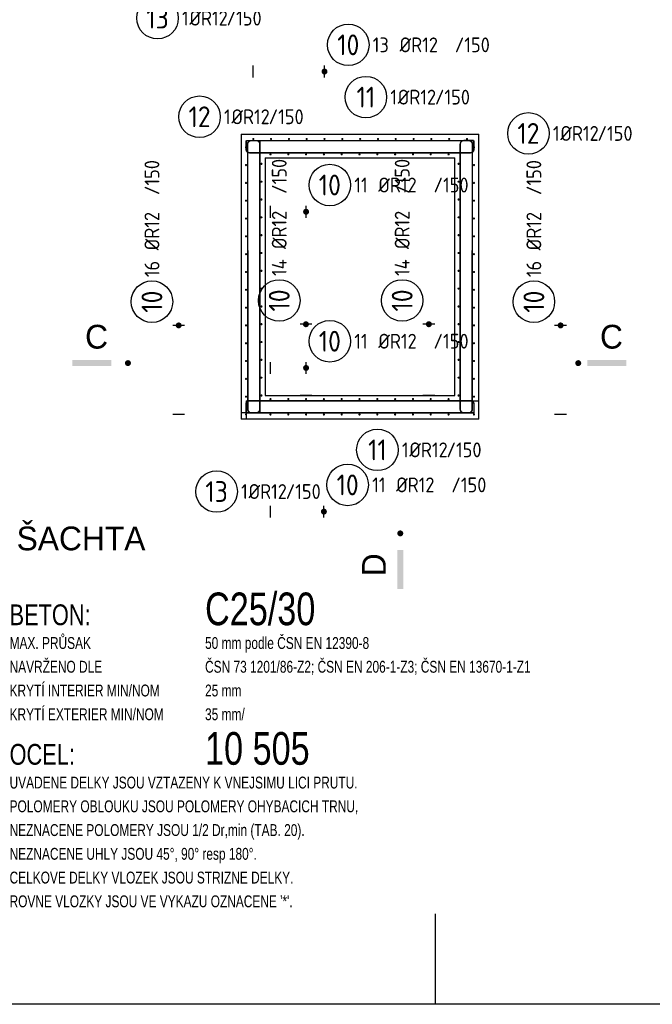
# Model space of a CAD drawing. Header units: millimetres. Extents: x 18598 to 39598, y 4794 to 222287.
# Tile 2 of 8: x 25599 to 30928, y 4794 to 13085. Entities that reach past the tile are written whole.
import ezdxf
from ezdxf.enums import TextEntityAlignment as Align

# ---------------------------------------------------------------- set-up
doc = ezdxf.new("R2010")
doc.units = ezdxf.units.MM
doc.header["$LTSCALE"] = 50
doc.linetypes.add('RECOC_DOT', pattern=[7, 0.5, -3, 0.5, -3])
doc.layers.add('CKSTENY_REZ', color=6, linetype='Continuous', lineweight=50)
doc.layers.add('ROZ', color=7, linetype='Continuous')
doc.layers.add('VAZANA', color=7, linetype='Continuous')
doc.styles.add('ARIAL', font='ARIAL.TTF', dxfattribs={"width": 0.75})
doc.styles.add('RECOC_ISO9', font='ISO9.shx')
doc.styles.add('WROMANS', font='WROMANS.shx', dxfattribs={"width": 0.75})

# ---------------------------------------------------------------- blocks, each defined once
blk = doc.blocks.new('*U119', base_point=(71903.6, 224514.9))
at = {"color": 7}
for points, format in [([(71903.6, 225088.3, 0, 50, 0), (71953.6, 225088.3, 0, 0, 0), (73653.6, 225088.3, 50, 0, 0), (73703.6, 225088.3, 0, 0, 0)], "xyseb"), ([(72516.1, 225088.3, 25, 25, 1), (72491.1, 225088.3, 25, 25, 1), (72516.1, 225088.3, 0, 0, 0)], "xyseb"), ([(72516.1, 225088.3, 1), (72491.1, 225088.3, 1), (72516.1, 225088.3)], "xyb"), ([(73703.6, 225038.3, 0, 0, 0), (73703.6, 225138.3, 25, 25, 0)], "xyseb")]:
    blk.add_lwpolyline(points, format=format, dxfattribs=at)
for points in [[(71903.6, 225038.3), (71903.6, 225138.3)], [(72503.6, 225038.3), (72503.6, 225138.3)]]:
    blk.add_lwpolyline(points, dxfattribs=at)
at = {"color": 200, "const_width": 12}
for points in [[(71903.6, 224517.9, 1), (71903.6, 224523.9, 1), (71903.6, 224517.9)], [(72053.6, 224517.9, 1), (72053.6, 224523.9, 1), (72053.6, 224517.9)], [(72203.6, 224517.9, 1), (72203.6, 224523.9, 1), (72203.6, 224517.9)], [(72353.6, 224517.9, 1), (72353.6, 224523.9, 1), (72353.6, 224517.9)], [(72503.6, 224517.9, 1), (72503.6, 224523.9, 1), (72503.6, 224517.9)], [(72653.6, 224517.9, 1), (72653.6, 224523.9, 1), (72653.6, 224517.9)], [(72803.6, 224517.9, 1), (72803.6, 224523.9, 1), (72803.6, 224517.9)], [(72953.6, 224517.9, 1), (72953.6, 224523.9, 1), (72953.6, 224517.9)], [(73103.6, 224517.9, 1), (73103.6, 224523.9, 1), (73103.6, 224517.9)], [(73253.6, 224517.9, 1), (73253.6, 224523.9, 1), (73253.6, 224517.9)], [(73403.6, 224517.9, 1), (73403.6, 224523.9, 1), (73403.6, 224517.9)], [(73553.6, 224517.9, 1), (73553.6, 224523.9, 1), (73553.6, 224517.9)]]:
    blk.add_lwpolyline(points, format="xyb", dxfattribs=at)
at = {"color": 7, "linetype": 'RECOC_DOT'}
blk.add_lwpolyline([(71903.6, 224514.9, 0, 0, 0), (71903.6, 224526.9, 0, 0, 0), (73703.6, 224526.9, 0, 0, 0), (73703.6, 224514.9, 0, 0, 0), (71903.6, 224514.9, 12, 12, 0)], format="xyseb", dxfattribs=at)
at = {"color": 200}
for points, format in [([(71903.6, 224517.9, 1), (71903.6, 224523.9, 1), (71903.6, 224517.9)], "xyb"), ([(72053.6, 224517.9, 1), (72053.6, 224523.9, 1), (72053.6, 224517.9)], "xyb"), ([(72203.6, 224517.9, 1), (72203.6, 224523.9, 1), (72203.6, 224517.9)], "xyb"), ([(72353.6, 224517.9, 1), (72353.6, 224523.9, 1), (72353.6, 224517.9)], "xyb"), ([(72503.6, 224517.9, 1), (72503.6, 224523.9, 1), (72503.6, 224517.9)], "xyb"), ([(72653.6, 224517.9, 1), (72653.6, 224523.9, 1), (72653.6, 224517.9)], "xyb"), ([(72803.6, 224517.9, 1), (72803.6, 224523.9, 1), (72803.6, 224517.9)], "xyb"), ([(72953.6, 224517.9, 1), (72953.6, 224523.9, 1), (72953.6, 224517.9)], "xyb"), ([(73103.6, 224517.9, 1), (73103.6, 224523.9, 1), (73103.6, 224517.9)], "xyb"), ([(73253.6, 224517.9, 1), (73253.6, 224523.9, 1), (73253.6, 224517.9)], "xyb"), ([(73403.6, 224517.9, 1), (73403.6, 224523.9, 1), (73403.6, 224517.9)], "xyb"), ([(73553.6, 224517.9, 1), (73553.6, 224523.9, 1), (73553.6, 224517.9)], "xyb"), ([(73703.6, 224517.9, 12, 12, 1), (73703.6, 224523.9, 12, 12, 1), (73703.6, 224517.9, 0, 50, 0)], "xyseb"), ([(73703.6, 224517.9, 1), (73703.6, 224523.9, 1), (73703.6, 224517.9)], "xyb")]:
    blk.add_lwpolyline(points, format=format, dxfattribs=at)
at = {"color": 240}
blk.add_circle((72703.6, 225313.3), 175, dxfattribs=at)
at = {"color": 3, "style": 'RECOC_ISO9'}
blk.add_text('10', height=175, dxfattribs=at).set_placement((72703.6, 225313.3), align=Align.MIDDLE_CENTER)
at = {"style": 'RECOC_ISO9'}
for s, p in [('13', (72909.9, 225313.3)), ('%%cR12', (73136.1, 225313.3)), ('/150', (73600.4, 225313.3))]:
    blk.add_text(s, height=125, dxfattribs=at).set_placement(p, align=Align.MIDDLE_LEFT)
blk = doc.blocks.new('*U118', base_point=(72048.3, 222194.9))
at = {"color": 200, "const_width": 12}
for points in [[(72048.3, 222197.9, 1), (72048.3, 222203.9, 1), (72048.3, 222197.9)], [(72198.3, 222197.9, 1), (72198.3, 222203.9, 1), (72198.3, 222197.9)], [(72348.3, 222197.9, 1), (72348.3, 222203.9, 1), (72348.3, 222197.9)], [(72498.3, 222197.9, 1), (72498.3, 222203.9, 1), (72498.3, 222197.9)], [(72648.3, 222197.9, 1), (72648.3, 222203.9, 1), (72648.3, 222197.9)], [(72798.3, 222197.9, 1), (72798.3, 222203.9, 1), (72798.3, 222197.9)], [(72948.3, 222197.9, 1), (72948.3, 222203.9, 1), (72948.3, 222197.9)], [(73098.3, 222197.9, 1), (73098.3, 222203.9, 1), (73098.3, 222197.9)], [(73248.3, 222197.9, 1), (73248.3, 222203.9, 1), (73248.3, 222197.9)], [(73398.3, 222197.9, 1), (73398.3, 222203.9, 1), (73398.3, 222197.9)]]:
    blk.add_lwpolyline(points, format="xyb", dxfattribs=at)
at = {"color": 7, "linetype": 'RECOC_DOT'}
blk.add_lwpolyline([(72048.3, 222194.9, 0, 0, 0), (72048.3, 222206.9, 0, 0, 0), (73548.3, 222206.9, 0, 0, 0), (73548.3, 222194.9, 0, 0, 0), (72048.3, 222194.9, 12, 12, 0)], format="xyseb", dxfattribs=at)
at = {"color": 200}
for points, format in [([(72048.3, 222197.9, 1), (72048.3, 222203.9, 1), (72048.3, 222197.9)], "xyb"), ([(72198.3, 222197.9, 1), (72198.3, 222203.9, 1), (72198.3, 222197.9)], "xyb"), ([(72348.3, 222197.9, 1), (72348.3, 222203.9, 1), (72348.3, 222197.9)], "xyb"), ([(72498.3, 222197.9, 1), (72498.3, 222203.9, 1), (72498.3, 222197.9)], "xyb"), ([(72648.3, 222197.9, 1), (72648.3, 222203.9, 1), (72648.3, 222197.9)], "xyb"), ([(72798.3, 222197.9, 1), (72798.3, 222203.9, 1), (72798.3, 222197.9)], "xyb"), ([(72948.3, 222197.9, 1), (72948.3, 222203.9, 1), (72948.3, 222197.9)], "xyb"), ([(73098.3, 222197.9, 1), (73098.3, 222203.9, 1), (73098.3, 222197.9)], "xyb"), ([(73248.3, 222197.9, 1), (73248.3, 222203.9, 1), (73248.3, 222197.9)], "xyb"), ([(73398.3, 222197.9, 1), (73398.3, 222203.9, 1), (73398.3, 222197.9)], "xyb"), ([(73548.3, 222197.9, 12, 12, 1), (73548.3, 222203.9, 12, 12, 1), (73548.3, 222197.9, 0, 50, 0)], "xyseb"), ([(73548.3, 222197.9, 1), (73548.3, 222203.9, 1), (73548.3, 222197.9)], "xyb")]:
    blk.add_lwpolyline(points, format=format, dxfattribs=at)
at = {"color": 7}
for points in [[(72048.3, 221333.2), (72048.3, 221433.2)], [(72498.3, 221333.2), (72498.3, 221433.2)]]:
    blk.add_lwpolyline(points, dxfattribs=at)
for points, format in [([(73548.3, 221333.2, 0, 0, 0), (73548.3, 221433.2, 25, 25, 0)], "xyseb"), ([(72048.3, 221383.2, 0, 50, 0), (72098.3, 221383.2, 0, 0, 0), (73498.3, 221383.2, 50, 0, 0), (73548.3, 221383.2, 0, 0, 0)], "xyseb"), ([(72510.8, 221383.2, 25, 25, 1), (72485.8, 221383.2, 25, 25, 1), (72510.8, 221383.2, 0, 0, 0)], "xyseb"), ([(72510.8, 221383.2, 1), (72485.8, 221383.2, 1), (72510.8, 221383.2)], "xyb")]:
    blk.add_lwpolyline(points, format=format, dxfattribs=at)
at = {"color": 240}
blk.add_circle((72698.3, 221608.2), 175, dxfattribs=at)
at = {"color": 3, "style": 'RECOC_ISO9'}
blk.add_text('10', height=175, dxfattribs=at).set_placement((72698.3, 221608.2), align=Align.MIDDLE_CENTER)
at = {"style": 'RECOC_ISO9'}
for s, p in [('11', (72904.6, 221608.2)), ('%%cR12', (73106.9, 221608.2)), ('/150', (73571.2, 221608.2))]:
    blk.add_text(s, height=125, dxfattribs=at).set_placement(p, align=Align.MIDDLE_LEFT)
blk = doc.blocks.new('*U117', base_point=(71978.4, 222360.9))
at = {"color": 200}
for points, format in [([(71975.4, 224310.9, 12, 12, 1), (71969.4, 224310.9, 12, 12, 1), (71975.4, 224310.9, 0, 50, 0)], "xyseb"), ([(71975.4, 224310.9, 1), (71969.4, 224310.9, 1), (71975.4, 224310.9)], "xyb"), ([(71975.4, 224160.9, 1), (71969.4, 224160.9, 1), (71975.4, 224160.9)], "xyb"), ([(71975.4, 224010.9, 1), (71969.4, 224010.9, 1), (71975.4, 224010.9)], "xyb"), ([(71975.4, 223860.9, 1), (71969.4, 223860.9, 1), (71975.4, 223860.9)], "xyb"), ([(71975.4, 223710.9, 1), (71969.4, 223710.9, 1), (71975.4, 223710.9)], "xyb"), ([(71975.4, 223560.9, 1), (71969.4, 223560.9, 1), (71975.4, 223560.9)], "xyb"), ([(71975.4, 223410.9, 1), (71969.4, 223410.9, 1), (71975.4, 223410.9)], "xyb"), ([(71975.4, 223260.9, 1), (71969.4, 223260.9, 1), (71975.4, 223260.9)], "xyb"), ([(71975.4, 223110.9, 1), (71969.4, 223110.9, 1), (71975.4, 223110.9)], "xyb"), ([(71975.4, 222960.9, 1), (71969.4, 222960.9, 1), (71975.4, 222960.9)], "xyb"), ([(71975.4, 222810.9, 1), (71969.4, 222810.9, 1), (71975.4, 222810.9)], "xyb"), ([(71975.4, 222660.9, 1), (71969.4, 222660.9, 1), (71975.4, 222660.9)], "xyb"), ([(71975.4, 222510.9, 1), (71969.4, 222510.9, 1), (71975.4, 222510.9)], "xyb"), ([(71975.4, 222360.9, 1), (71969.4, 222360.9, 1), (71975.4, 222360.9)], "xyb")]:
    blk.add_lwpolyline(points, format=format, dxfattribs=at)
at = {"color": 7}
for points, format in [([(72347.1, 222360.9, 0, 50, 0), (72347.1, 222410.9, 0, 0, 0), (72347.1, 224260.9, 50, 0, 0), (72347.1, 224310.9, 0, 0, 0)], "xyseb"), ([(72397.1, 224310.9, 0, 0, 0), (72297.1, 224310.9, 25, 25, 0)], "xyseb"), ([(72347.1, 222973.4, 25, 25, 1), (72347.1, 222948.4, 25, 25, 1), (72347.1, 222973.4, 0, 0, 0)], "xyseb"), ([(72347.1, 222973.4, 1), (72347.1, 222948.4, 1), (72347.1, 222973.4)], "xyb")]:
    blk.add_lwpolyline(points, format=format, dxfattribs=at)
at = {"color": 7, "linetype": 'RECOC_DOT'}
blk.add_lwpolyline([(71978.4, 222360.9, 0, 0, 0), (71966.4, 222360.9, 0, 0, 0), (71966.4, 224310.9, 0, 0, 0), (71978.4, 224310.9, 0, 0, 0), (71978.4, 222360.9, 12, 12, 0)], format="xyseb", dxfattribs=at)
at = {"color": 200, "const_width": 12}
for points in [[(71975.4, 224160.9, 1), (71969.4, 224160.9, 1), (71975.4, 224160.9)], [(71975.4, 224010.9, 1), (71969.4, 224010.9, 1), (71975.4, 224010.9)], [(71975.4, 223860.9, 1), (71969.4, 223860.9, 1), (71975.4, 223860.9)], [(71975.4, 223710.9, 1), (71969.4, 223710.9, 1), (71975.4, 223710.9)], [(71975.4, 223560.9, 1), (71969.4, 223560.9, 1), (71975.4, 223560.9)], [(71975.4, 223410.9, 1), (71969.4, 223410.9, 1), (71975.4, 223410.9)], [(71975.4, 223260.9, 1), (71969.4, 223260.9, 1), (71975.4, 223260.9)], [(71975.4, 223110.9, 1), (71969.4, 223110.9, 1), (71975.4, 223110.9)], [(71975.4, 222960.9, 1), (71969.4, 222960.9, 1), (71975.4, 222960.9)], [(71975.4, 222810.9, 1), (71969.4, 222810.9, 1), (71975.4, 222810.9)], [(71975.4, 222660.9, 1), (71969.4, 222660.9, 1), (71975.4, 222660.9)], [(71975.4, 222510.9, 1), (71969.4, 222510.9, 1), (71975.4, 222510.9)], [(71975.4, 222360.9, 1), (71969.4, 222360.9, 1), (71975.4, 222360.9)]]:
    blk.add_lwpolyline(points, format="xyb", dxfattribs=at)
at = {"color": 7}
for points in [[(72397.1, 222960.9), (72297.1, 222960.9)], [(72397.1, 222360.9), (72297.1, 222360.9)]]:
    blk.add_lwpolyline(points, dxfattribs=at)
at = {"color": 240}
blk.add_circle((72122.1, 223160.9), 175, dxfattribs=at)
at = {"style": 'RECOC_ISO9'}
for s, p in [('/150', (72122.1, 224057.7)), ('%%cR12', (72122.1, 223593.4)), ('14', (72122.1, 223367.2))]:
    blk.add_text(s, height=125, rotation=90, dxfattribs=at).set_placement(p, align=Align.MIDDLE_LEFT)
at = {"color": 3, "style": 'RECOC_ISO9'}
blk.add_text('10', height=175, rotation=90, dxfattribs=at).set_placement((72122.1, 223160.9), align=Align.MIDDLE_CENTER)
blk = doc.blocks.new('*U116', base_point=(73638.4, 222360.9))
at = {"color": 7}
for points, format in [([(73382.7, 222360.9, 0, 50, 0), (73382.7, 222410.9, 0, 0, 0), (73382.7, 224260.9, 50, 0, 0), (73382.7, 224310.9, 0, 0, 0)], "xyseb"), ([(73432.7, 224310.9, 0, 0, 0), (73332.7, 224310.9, 25, 25, 0)], "xyseb"), ([(73382.7, 222973.4, 25, 25, 1), (73382.7, 222948.4, 25, 25, 1), (73382.7, 222973.4, 0, 0, 0)], "xyseb"), ([(73382.7, 222973.4, 1), (73382.7, 222948.4, 1), (73382.7, 222973.4)], "xyb")]:
    blk.add_lwpolyline(points, format=format, dxfattribs=at)
at = {"color": 200}
for points, format in [([(73635.4, 224310.9, 12, 12, 1), (73629.4, 224310.9, 12, 12, 1), (73635.4, 224310.9, 0, 50, 0)], "xyseb"), ([(73635.4, 224310.9, 1), (73629.4, 224310.9, 1), (73635.4, 224310.9)], "xyb"), ([(73635.4, 224160.9, 1), (73629.4, 224160.9, 1), (73635.4, 224160.9)], "xyb"), ([(73635.4, 224010.9, 1), (73629.4, 224010.9, 1), (73635.4, 224010.9)], "xyb"), ([(73635.4, 223860.9, 1), (73629.4, 223860.9, 1), (73635.4, 223860.9)], "xyb"), ([(73635.4, 223710.9, 1), (73629.4, 223710.9, 1), (73635.4, 223710.9)], "xyb"), ([(73635.4, 223560.9, 1), (73629.4, 223560.9, 1), (73635.4, 223560.9)], "xyb"), ([(73635.4, 223410.9, 1), (73629.4, 223410.9, 1), (73635.4, 223410.9)], "xyb"), ([(73635.4, 223260.9, 1), (73629.4, 223260.9, 1), (73635.4, 223260.9)], "xyb"), ([(73635.4, 223110.9, 1), (73629.4, 223110.9, 1), (73635.4, 223110.9)], "xyb"), ([(73635.4, 222960.9, 1), (73629.4, 222960.9, 1), (73635.4, 222960.9)], "xyb"), ([(73635.4, 222810.9, 1), (73629.4, 222810.9, 1), (73635.4, 222810.9)], "xyb"), ([(73635.4, 222660.9, 1), (73629.4, 222660.9, 1), (73635.4, 222660.9)], "xyb"), ([(73635.4, 222510.9, 1), (73629.4, 222510.9, 1), (73635.4, 222510.9)], "xyb"), ([(73635.4, 222360.9, 1), (73629.4, 222360.9, 1), (73635.4, 222360.9)], "xyb")]:
    blk.add_lwpolyline(points, format=format, dxfattribs=at)
at = {"color": 7, "linetype": 'RECOC_DOT'}
blk.add_lwpolyline([(73638.4, 222360.9, 0, 0, 0), (73626.4, 222360.9, 0, 0, 0), (73626.4, 224310.9, 0, 0, 0), (73638.4, 224310.9, 0, 0, 0), (73638.4, 222360.9, 12, 12, 0)], format="xyseb", dxfattribs=at)
at = {"color": 200, "const_width": 12}
for points in [[(73635.4, 224160.9, 1), (73629.4, 224160.9, 1), (73635.4, 224160.9)], [(73635.4, 224010.9, 1), (73629.4, 224010.9, 1), (73635.4, 224010.9)], [(73635.4, 223860.9, 1), (73629.4, 223860.9, 1), (73635.4, 223860.9)], [(73635.4, 223710.9, 1), (73629.4, 223710.9, 1), (73635.4, 223710.9)], [(73635.4, 223560.9, 1), (73629.4, 223560.9, 1), (73635.4, 223560.9)], [(73635.4, 223410.9, 1), (73629.4, 223410.9, 1), (73635.4, 223410.9)], [(73635.4, 223260.9, 1), (73629.4, 223260.9, 1), (73635.4, 223260.9)], [(73635.4, 223110.9, 1), (73629.4, 223110.9, 1), (73635.4, 223110.9)], [(73635.4, 222960.9, 1), (73629.4, 222960.9, 1), (73635.4, 222960.9)], [(73635.4, 222810.9, 1), (73629.4, 222810.9, 1), (73635.4, 222810.9)], [(73635.4, 222660.9, 1), (73629.4, 222660.9, 1), (73635.4, 222660.9)], [(73635.4, 222510.9, 1), (73629.4, 222510.9, 1), (73635.4, 222510.9)], [(73635.4, 222360.9, 1), (73629.4, 222360.9, 1), (73635.4, 222360.9)]]:
    blk.add_lwpolyline(points, format="xyb", dxfattribs=at)
at = {"color": 7}
for points in [[(73432.7, 222960.9), (73332.7, 222960.9)], [(73432.7, 222360.9), (73332.7, 222360.9)]]:
    blk.add_lwpolyline(points, dxfattribs=at)
at = {"color": 240}
blk.add_circle((73157.7, 223160.9), 175, dxfattribs=at)
at = {"style": 'RECOC_ISO9'}
for s, p in [('/150', (73157.7, 224057.7)), ('%%cR12', (73157.7, 223593.4)), ('14', (73157.7, 223367.2))]:
    blk.add_text(s, height=125, rotation=90, dxfattribs=at).set_placement(p, align=Align.MIDDLE_LEFT)
at = {"color": 3, "style": 'RECOC_ISO9'}
blk.add_text('10', height=175, rotation=90, dxfattribs=at).set_placement((73157.7, 223160.9), align=Align.MIDDLE_CENTER)
blk = doc.blocks.new('*U115', base_point=(73768.4, 222200.9))
at = {"color": 200}
for points, format in [([(73765.4, 224450.9, 12, 12, 1), (73759.4, 224450.9, 12, 12, 1), (73765.4, 224450.9, 0, 50, 0)], "xyseb"), ([(73765.4, 224450.9, 1), (73759.4, 224450.9, 1), (73765.4, 224450.9)], "xyb"), ([(73765.4, 224300.9, 1), (73759.4, 224300.9, 1), (73765.4, 224300.9)], "xyb"), ([(73765.4, 224150.9, 1), (73759.4, 224150.9, 1), (73765.4, 224150.9)], "xyb"), ([(73765.4, 224000.9, 1), (73759.4, 224000.9, 1), (73765.4, 224000.9)], "xyb"), ([(73765.4, 223850.9, 1), (73759.4, 223850.9, 1), (73765.4, 223850.9)], "xyb"), ([(73765.4, 223700.9, 1), (73759.4, 223700.9, 1), (73765.4, 223700.9)], "xyb"), ([(73765.4, 223550.9, 1), (73759.4, 223550.9, 1), (73765.4, 223550.9)], "xyb"), ([(73765.4, 223400.9, 1), (73759.4, 223400.9, 1), (73765.4, 223400.9)], "xyb"), ([(73765.4, 223250.9, 1), (73759.4, 223250.9, 1), (73765.4, 223250.9)], "xyb"), ([(73765.4, 223100.9, 1), (73759.4, 223100.9, 1), (73765.4, 223100.9)], "xyb"), ([(73765.4, 222950.9, 1), (73759.4, 222950.9, 1), (73765.4, 222950.9)], "xyb"), ([(73765.4, 222800.9, 1), (73759.4, 222800.9, 1), (73765.4, 222800.9)], "xyb"), ([(73765.4, 222650.9, 1), (73759.4, 222650.9, 1), (73765.4, 222650.9)], "xyb"), ([(73765.4, 222500.9, 1), (73759.4, 222500.9, 1), (73765.4, 222500.9)], "xyb"), ([(73765.4, 222350.9, 1), (73759.4, 222350.9, 1), (73765.4, 222350.9)], "xyb"), ([(73765.4, 222200.9, 1), (73759.4, 222200.9, 1), (73765.4, 222200.9)], "xyb")]:
    blk.add_lwpolyline(points, format=format, dxfattribs=at)
at = {"color": 7, "linetype": 'RECOC_DOT'}
blk.add_lwpolyline([(73768.4, 222200.9, 0, 0, 0), (73756.4, 222200.9, 0, 0, 0), (73756.4, 224450.9, 0, 0, 0), (73768.4, 224450.9, 0, 0, 0), (73768.4, 222200.9, 12, 12, 0)], format="xyseb", dxfattribs=at)
at = {"color": 7}
for points, format in [([(74542.1, 224450.9, 0, 0, 0), (74442.1, 224450.9, 25, 25, 0)], "xyseb"), ([(74492.1, 222200.9, 0, 50, 0), (74492.1, 222250.9, 0, 0, 0), (74492.1, 224400.9, 50, 0, 0), (74492.1, 224450.9, 0, 0, 0)], "xyseb"), ([(74492.1, 222963.4, 25, 25, 1), (74492.1, 222938.4, 25, 25, 1), (74492.1, 222963.4, 0, 0, 0)], "xyseb"), ([(74492.1, 222963.4, 1), (74492.1, 222938.4, 1), (74492.1, 222963.4)], "xyb")]:
    blk.add_lwpolyline(points, format=format, dxfattribs=at)
at = {"color": 200, "const_width": 12}
for points in [[(73765.4, 224300.9, 1), (73759.4, 224300.9, 1), (73765.4, 224300.9)], [(73765.4, 224150.9, 1), (73759.4, 224150.9, 1), (73765.4, 224150.9)], [(73765.4, 224000.9, 1), (73759.4, 224000.9, 1), (73765.4, 224000.9)], [(73765.4, 223850.9, 1), (73759.4, 223850.9, 1), (73765.4, 223850.9)], [(73765.4, 223700.9, 1), (73759.4, 223700.9, 1), (73765.4, 223700.9)], [(73765.4, 223550.9, 1), (73759.4, 223550.9, 1), (73765.4, 223550.9)], [(73765.4, 223400.9, 1), (73759.4, 223400.9, 1), (73765.4, 223400.9)], [(73765.4, 223250.9, 1), (73759.4, 223250.9, 1), (73765.4, 223250.9)], [(73765.4, 223100.9, 1), (73759.4, 223100.9, 1), (73765.4, 223100.9)], [(73765.4, 222950.9, 1), (73759.4, 222950.9, 1), (73765.4, 222950.9)], [(73765.4, 222800.9, 1), (73759.4, 222800.9, 1), (73765.4, 222800.9)], [(73765.4, 222650.9, 1), (73759.4, 222650.9, 1), (73765.4, 222650.9)], [(73765.4, 222500.9, 1), (73759.4, 222500.9, 1), (73765.4, 222500.9)], [(73765.4, 222350.9, 1), (73759.4, 222350.9, 1), (73765.4, 222350.9)], [(73765.4, 222200.9, 1), (73759.4, 222200.9, 1), (73765.4, 222200.9)]]:
    blk.add_lwpolyline(points, format="xyb", dxfattribs=at)
at = {"color": 7}
for points in [[(74542.1, 222950.9), (74442.1, 222950.9)], [(74542.1, 222200.9), (74442.1, 222200.9)]]:
    blk.add_lwpolyline(points, dxfattribs=at)
at = {"color": 240}
blk.add_circle((74267.1, 223150.9), 175, dxfattribs=at)
at = {"style": 'RECOC_ISO9'}
for s, p in [('/150', (74267.1, 224047.7)), ('%%cR12', (74267.1, 223583.4)), ('16', (74267.1, 223357.2))]:
    blk.add_text(s, height=125, rotation=90, dxfattribs=at).set_placement(p, align=Align.MIDDLE_LEFT)
at = {"color": 3, "style": 'RECOC_ISO9'}
blk.add_text('10', height=175, rotation=90, dxfattribs=at).set_placement((74267.1, 223150.9), align=Align.MIDDLE_CENTER)
blk = doc.blocks.new('*U114', base_point=(71848.4, 222200.9))
at = {"color": 7}
for points, format in [([(71325.1, 224450.9, 0, 0, 0), (71225.1, 224450.9, 25, 25, 0)], "xyseb"), ([(71275.1, 222200.9, 0, 50, 0), (71275.1, 222250.9, 0, 0, 0), (71275.1, 224400.9, 50, 0, 0), (71275.1, 224450.9, 0, 0, 0)], "xyseb"), ([(71275.1, 222963.4, 25, 25, 1), (71275.1, 222938.4, 25, 25, 1), (71275.1, 222963.4, 0, 0, 0)], "xyseb"), ([(71275.1, 222963.4, 1), (71275.1, 222938.4, 1), (71275.1, 222963.4)], "xyb")]:
    blk.add_lwpolyline(points, format=format, dxfattribs=at)
at = {"color": 200}
for points, format in [([(71845.4, 224450.9, 12, 12, 1), (71839.4, 224450.9, 12, 12, 1), (71845.4, 224450.9, 0, 50, 0)], "xyseb"), ([(71845.4, 224450.9, 1), (71839.4, 224450.9, 1), (71845.4, 224450.9)], "xyb"), ([(71845.4, 224300.9, 1), (71839.4, 224300.9, 1), (71845.4, 224300.9)], "xyb"), ([(71845.4, 224150.9, 1), (71839.4, 224150.9, 1), (71845.4, 224150.9)], "xyb"), ([(71845.4, 224000.9, 1), (71839.4, 224000.9, 1), (71845.4, 224000.9)], "xyb"), ([(71845.4, 223850.9, 1), (71839.4, 223850.9, 1), (71845.4, 223850.9)], "xyb"), ([(71845.4, 223700.9, 1), (71839.4, 223700.9, 1), (71845.4, 223700.9)], "xyb"), ([(71845.4, 223550.9, 1), (71839.4, 223550.9, 1), (71845.4, 223550.9)], "xyb"), ([(71845.4, 223400.9, 1), (71839.4, 223400.9, 1), (71845.4, 223400.9)], "xyb"), ([(71845.4, 223250.9, 1), (71839.4, 223250.9, 1), (71845.4, 223250.9)], "xyb"), ([(71845.4, 223100.9, 1), (71839.4, 223100.9, 1), (71845.4, 223100.9)], "xyb"), ([(71845.4, 222950.9, 1), (71839.4, 222950.9, 1), (71845.4, 222950.9)], "xyb"), ([(71845.4, 222800.9, 1), (71839.4, 222800.9, 1), (71845.4, 222800.9)], "xyb"), ([(71845.4, 222650.9, 1), (71839.4, 222650.9, 1), (71845.4, 222650.9)], "xyb"), ([(71845.4, 222500.9, 1), (71839.4, 222500.9, 1), (71845.4, 222500.9)], "xyb"), ([(71845.4, 222350.9, 1), (71839.4, 222350.9, 1), (71845.4, 222350.9)], "xyb"), ([(71845.4, 222200.9, 1), (71839.4, 222200.9, 1), (71845.4, 222200.9)], "xyb")]:
    blk.add_lwpolyline(points, format=format, dxfattribs=at)
at = {"color": 7, "linetype": 'RECOC_DOT'}
blk.add_lwpolyline([(71848.4, 222200.9, 0, 0, 0), (71836.4, 222200.9, 0, 0, 0), (71836.4, 224450.9, 0, 0, 0), (71848.4, 224450.9, 0, 0, 0), (71848.4, 222200.9, 12, 12, 0)], format="xyseb", dxfattribs=at)
at = {"color": 200, "const_width": 12}
for points in [[(71845.4, 224300.9, 1), (71839.4, 224300.9, 1), (71845.4, 224300.9)], [(71845.4, 224150.9, 1), (71839.4, 224150.9, 1), (71845.4, 224150.9)], [(71845.4, 224000.9, 1), (71839.4, 224000.9, 1), (71845.4, 224000.9)], [(71845.4, 223850.9, 1), (71839.4, 223850.9, 1), (71845.4, 223850.9)], [(71845.4, 223700.9, 1), (71839.4, 223700.9, 1), (71845.4, 223700.9)], [(71845.4, 223550.9, 1), (71839.4, 223550.9, 1), (71845.4, 223550.9)], [(71845.4, 223400.9, 1), (71839.4, 223400.9, 1), (71845.4, 223400.9)], [(71845.4, 223250.9, 1), (71839.4, 223250.9, 1), (71845.4, 223250.9)], [(71845.4, 223100.9, 1), (71839.4, 223100.9, 1), (71845.4, 223100.9)], [(71845.4, 222950.9, 1), (71839.4, 222950.9, 1), (71845.4, 222950.9)], [(71845.4, 222800.9, 1), (71839.4, 222800.9, 1), (71845.4, 222800.9)], [(71845.4, 222650.9, 1), (71839.4, 222650.9, 1), (71845.4, 222650.9)], [(71845.4, 222500.9, 1), (71839.4, 222500.9, 1), (71845.4, 222500.9)], [(71845.4, 222350.9, 1), (71839.4, 222350.9, 1), (71845.4, 222350.9)], [(71845.4, 222200.9, 1), (71839.4, 222200.9, 1), (71845.4, 222200.9)]]:
    blk.add_lwpolyline(points, format="xyb", dxfattribs=at)
at = {"color": 7}
for points in [[(71325.1, 222950.9), (71225.1, 222950.9)], [(71325.1, 222200.9), (71225.1, 222200.9)]]:
    blk.add_lwpolyline(points, dxfattribs=at)
at = {"color": 240}
blk.add_circle((71050.1, 223150.9), 175, dxfattribs=at)
at = {"style": 'RECOC_ISO9'}
for s, p in [('/150', (71050.1, 224047.7)), ('%%cR12', (71050.1, 223583.4)), ('16', (71050.1, 223357.2))]:
    blk.add_text(s, height=125, rotation=90, dxfattribs=at).set_placement(p, align=Align.MIDDLE_LEFT)
at = {"color": 3, "style": 'RECOC_ISO9'}
blk.add_text('10', height=175, rotation=90, dxfattribs=at).set_placement((71050.1, 223150.9), align=Align.MIDDLE_CENTER)
blk = doc.blocks.new('*U113', base_point=(72048.3, 224384.9))
at = {"color": 200}
for points, format in [([(73548.3, 224387.9, 12, 12, 1), (73548.3, 224393.9, 12, 12, 1), (73548.3, 224387.9, 0, 50, 0)], "xyseb"), ([(72048.3, 224387.9, 1), (72048.3, 224393.9, 1), (72048.3, 224387.9)], "xyb"), ([(72198.3, 224387.9, 1), (72198.3, 224393.9, 1), (72198.3, 224387.9)], "xyb"), ([(72348.3, 224387.9, 1), (72348.3, 224393.9, 1), (72348.3, 224387.9)], "xyb"), ([(72498.3, 224387.9, 1), (72498.3, 224393.9, 1), (72498.3, 224387.9)], "xyb"), ([(72648.3, 224387.9, 1), (72648.3, 224393.9, 1), (72648.3, 224387.9)], "xyb"), ([(72798.3, 224387.9, 1), (72798.3, 224393.9, 1), (72798.3, 224387.9)], "xyb"), ([(72948.3, 224387.9, 1), (72948.3, 224393.9, 1), (72948.3, 224387.9)], "xyb"), ([(73098.3, 224387.9, 1), (73098.3, 224393.9, 1), (73098.3, 224387.9)], "xyb"), ([(73248.3, 224387.9, 1), (73248.3, 224393.9, 1), (73248.3, 224387.9)], "xyb"), ([(73398.3, 224387.9, 1), (73398.3, 224393.9, 1), (73398.3, 224387.9)], "xyb"), ([(73548.3, 224387.9, 1), (73548.3, 224393.9, 1), (73548.3, 224387.9)], "xyb")]:
    blk.add_lwpolyline(points, format=format, dxfattribs=at)
at = {"color": 200, "const_width": 12}
for points in [[(72048.3, 224387.9, 1), (72048.3, 224393.9, 1), (72048.3, 224387.9)], [(72198.3, 224387.9, 1), (72198.3, 224393.9, 1), (72198.3, 224387.9)], [(72348.3, 224387.9, 1), (72348.3, 224393.9, 1), (72348.3, 224387.9)], [(72498.3, 224387.9, 1), (72498.3, 224393.9, 1), (72498.3, 224387.9)], [(72648.3, 224387.9, 1), (72648.3, 224393.9, 1), (72648.3, 224387.9)], [(72798.3, 224387.9, 1), (72798.3, 224393.9, 1), (72798.3, 224387.9)], [(72948.3, 224387.9, 1), (72948.3, 224393.9, 1), (72948.3, 224387.9)], [(73098.3, 224387.9, 1), (73098.3, 224393.9, 1), (73098.3, 224387.9)], [(73248.3, 224387.9, 1), (73248.3, 224393.9, 1), (73248.3, 224387.9)], [(73398.3, 224387.9, 1), (73398.3, 224393.9, 1), (73398.3, 224387.9)]]:
    blk.add_lwpolyline(points, format="xyb", dxfattribs=at)
at = {"color": 7, "linetype": 'RECOC_DOT'}
blk.add_lwpolyline([(72048.3, 224384.9, 0, 0, 0), (72048.3, 224396.9, 0, 0, 0), (73548.3, 224396.9, 0, 0, 0), (73548.3, 224384.9, 0, 0, 0), (72048.3, 224384.9, 12, 12, 0)], format="xyseb", dxfattribs=at)
at = {"color": 7}
for points, format in [([(72048.3, 223908, 0, 50, 0), (72098.3, 223908, 0, 0, 0), (73498.3, 223908, 50, 0, 0), (73548.3, 223908, 0, 0, 0)], "xyseb"), ([(72360.8, 223908, 25, 25, 1), (72335.8, 223908, 25, 25, 1), (72360.8, 223908, 0, 0, 0)], "xyseb"), ([(72360.8, 223908, 1), (72335.8, 223908, 1), (72360.8, 223908)], "xyb"), ([(73548.3, 223858, 0, 0, 0), (73548.3, 223958, 25, 25, 0)], "xyseb")]:
    blk.add_lwpolyline(points, format=format, dxfattribs=at)
for points in [[(72048.3, 223858), (72048.3, 223958)], [(72348.3, 223858), (72348.3, 223958)]]:
    blk.add_lwpolyline(points, dxfattribs=at)
at = {"color": 240}
blk.add_circle((72548.3, 224133), 175, dxfattribs=at)
at = {"color": 3, "style": 'RECOC_ISO9'}
blk.add_text('10', height=175, dxfattribs=at).set_placement((72548.3, 224133), align=Align.MIDDLE_CENTER)
at = {"style": 'RECOC_ISO9'}
for s, p in [('11', (72754.6, 224133)), ('%%cR12', (72956.9, 224133)), ('/150', (73421.2, 224133))]:
    blk.add_text(s, height=125, dxfattribs=at).set_placement(p, align=Align.MIDDLE_LEFT)
blk = doc.blocks.new('*U112', base_point=(72048.3, 222324.9))
at = {"color": 7}
for points, format in [([(72048.3, 222592.9, 0, 50, 0), (72098.3, 222592.9, 0, 0, 0), (73498.3, 222592.9, 50, 0, 0), (73548.3, 222592.9, 0, 0, 0)], "xyseb"), ([(72360.8, 222592.9, 25, 25, 1), (72335.8, 222592.9, 25, 25, 1), (72360.8, 222592.9, 0, 0, 0)], "xyseb"), ([(72360.8, 222592.9, 1), (72335.8, 222592.9, 1), (72360.8, 222592.9)], "xyb"), ([(73548.3, 222542.9, 0, 0, 0), (73548.3, 222642.9, 25, 25, 0)], "xyseb")]:
    blk.add_lwpolyline(points, format=format, dxfattribs=at)
for points in [[(72048.3, 222542.9), (72048.3, 222642.9)], [(72348.3, 222542.9), (72348.3, 222642.9)]]:
    blk.add_lwpolyline(points, dxfattribs=at)
at = {"color": 200}
for points, format in [([(73548.3, 222327.9, 12, 12, 1), (73548.3, 222333.9, 12, 12, 1), (73548.3, 222327.9, 0, 50, 0)], "xyseb"), ([(72048.3, 222327.9, 1), (72048.3, 222333.9, 1), (72048.3, 222327.9)], "xyb"), ([(72198.3, 222327.9, 1), (72198.3, 222333.9, 1), (72198.3, 222327.9)], "xyb"), ([(72348.3, 222327.9, 1), (72348.3, 222333.9, 1), (72348.3, 222327.9)], "xyb"), ([(72498.3, 222327.9, 1), (72498.3, 222333.9, 1), (72498.3, 222327.9)], "xyb"), ([(72648.3, 222327.9, 1), (72648.3, 222333.9, 1), (72648.3, 222327.9)], "xyb"), ([(72798.3, 222327.9, 1), (72798.3, 222333.9, 1), (72798.3, 222327.9)], "xyb"), ([(72948.3, 222327.9, 1), (72948.3, 222333.9, 1), (72948.3, 222327.9)], "xyb"), ([(73098.3, 222327.9, 1), (73098.3, 222333.9, 1), (73098.3, 222327.9)], "xyb"), ([(73248.3, 222327.9, 1), (73248.3, 222333.9, 1), (73248.3, 222327.9)], "xyb"), ([(73398.3, 222327.9, 1), (73398.3, 222333.9, 1), (73398.3, 222327.9)], "xyb"), ([(73548.3, 222327.9, 1), (73548.3, 222333.9, 1), (73548.3, 222327.9)], "xyb")]:
    blk.add_lwpolyline(points, format=format, dxfattribs=at)
at = {"color": 200, "const_width": 12}
for points in [[(72048.3, 222327.9, 1), (72048.3, 222333.9, 1), (72048.3, 222327.9)], [(72198.3, 222327.9, 1), (72198.3, 222333.9, 1), (72198.3, 222327.9)], [(72348.3, 222327.9, 1), (72348.3, 222333.9, 1), (72348.3, 222327.9)], [(72498.3, 222327.9, 1), (72498.3, 222333.9, 1), (72498.3, 222327.9)], [(72648.3, 222327.9, 1), (72648.3, 222333.9, 1), (72648.3, 222327.9)], [(72798.3, 222327.9, 1), (72798.3, 222333.9, 1), (72798.3, 222327.9)], [(72948.3, 222327.9, 1), (72948.3, 222333.9, 1), (72948.3, 222327.9)], [(73098.3, 222327.9, 1), (73098.3, 222333.9, 1), (73098.3, 222327.9)], [(73248.3, 222327.9, 1), (73248.3, 222333.9, 1), (73248.3, 222327.9)], [(73398.3, 222327.9, 1), (73398.3, 222333.9, 1), (73398.3, 222327.9)]]:
    blk.add_lwpolyline(points, format="xyb", dxfattribs=at)
at = {"color": 7, "linetype": 'RECOC_DOT'}
blk.add_lwpolyline([(72048.3, 222324.9, 0, 0, 0), (72048.3, 222336.9, 0, 0, 0), (73548.3, 222336.9, 0, 0, 0), (73548.3, 222324.9, 0, 0, 0), (72048.3, 222324.9, 12, 12, 0)], format="xyseb", dxfattribs=at)
at = {"color": 240}
blk.add_circle((72548.3, 222817.9), 175, dxfattribs=at)
at = {"color": 3, "style": 'RECOC_ISO9'}
blk.add_text('10', height=175, dxfattribs=at).set_placement((72548.3, 222817.9), align=Align.MIDDLE_CENTER)
at = {"style": 'RECOC_ISO9'}
for s, p in [('11', (72754.6, 222817.9)), ('%%cR12', (72956.9, 222817.9)), ('/150', (73421.2, 222817.9))]:
    blk.add_text(s, height=125, dxfattribs=at).set_placement(p, align=Align.MIDDLE_LEFT)
blk = doc.blocks.new('*U88', base_point=(73802.4, 222683.4))
at = {"color": 7}
blk.add_lwpolyline([(71706.4, 222209.5, 0, 0, 0), (72164, 222762.3, 50, 0, 0), (72227.8, 222839.4, 0, 0, 0)], format="xyseb", dxfattribs=at)
at = {"color": 200, "const_width": 12}
blk.add_lwpolyline([(71842.4, 222736.5), (71842.4, 222809.4, -0.414214), (71872.4, 222839.4), (73732.4, 222839.4, -0.414214), (73762.4, 222809.4), (73762.4, 222736.5)], format="xyb", dxfattribs=at)
at = {"color": 200}
blk.add_lwpolyline([(71842.4, 222736.5), (71842.4, 222809.4, -0.414214), (71872.4, 222839.4), (73732.4, 222839.4, -0.414214), (73762.4, 222809.4), (73762.4, 222736.5)], format="xyb", dxfattribs=at)
at = {"color": 7}
blk.add_circle((71594.8, 222074.7), 175, dxfattribs=at)
at = {"color": 3, "style": 'RECOC_ISO9'}
blk.add_text('13', height=175, dxfattribs=at).set_placement((71594.8, 222074.7), align=Align.MIDDLE_CENTER)
at = {"style": 'RECOC_ISO9'}
for s, p in [('1', (71801.1, 222074.7)), ('%%cR12', (71863.6, 222074.7)), ('/150', (72176.1, 222074.7))]:
    blk.add_text(s, height=125, dxfattribs=at).set_placement(p, align=Align.MIDDLE_LEFT)
blk = doc.blocks.new('*U87', base_point=(73802.4, 222683.4))
at = {"color": 7}
blk.add_lwpolyline([(74062.4, 225016.7, 0, 0, 0), (73737.2, 224866.6, 50, 0, 0), (73646.4, 224824.7, 0, 0, 0)], format="xyseb", dxfattribs=at)
at = {"color": 200, "const_width": 12}
blk.add_lwpolyline([(73759.3, 225029.4), (73676.4, 225029.4, 0.414214), (73646.4, 224999.4), (73646.4, 222767.4, 0.414214), (73676.4, 222737.4), (73767.3, 222737.4)], format="xyb", dxfattribs=at)
at = {"color": 200}
blk.add_lwpolyline([(73759.3, 225029.4), (73676.4, 225029.4, 0.414214), (73646.4, 224999.4), (73646.4, 222767.4, 0.414214), (73676.4, 222737.4), (73767.3, 222737.4)], format="xyb", dxfattribs=at)
at = {"color": 7}
blk.add_circle((74221.3, 225090), 175, dxfattribs=at)
at = {"color": 3, "style": 'RECOC_ISO9'}
blk.add_text('12', height=175, dxfattribs=at).set_placement((74221.3, 225090), align=Align.MIDDLE_CENTER)
at = {"style": 'RECOC_ISO9'}
for s, p in [('1', (74427.6, 225090)), ('%%cR12', (74490.1, 225090)), ('/150', (74802.6, 225090))]:
    blk.add_text(s, height=125, dxfattribs=at).set_placement(p, align=Align.MIDDLE_LEFT)
blk = doc.blocks.new('*U86', base_point=(71802.4, 222683.4))
at = {"color": 7}
blk.add_lwpolyline([(71581.1, 225113.2, 0, 0, 0), (71884, 224840.7, 50, 0, 0), (71958.4, 224773.8, 0, 0, 0)], format="xyseb", dxfattribs=at)
at = {"color": 200, "const_width": 12}
blk.add_lwpolyline([(71845.5, 225029.4), (71928.4, 225029.4, -0.414214), (71958.4, 224999.4), (71958.4, 222767.4, -0.414214), (71928.4, 222737.4), (71837.5, 222737.4)], format="xyb", dxfattribs=at)
at = {"color": 200}
blk.add_lwpolyline([(71845.5, 225029.4), (71928.4, 225029.4, -0.414214), (71958.4, 224999.4), (71958.4, 222767.4, -0.414214), (71928.4, 222737.4), (71837.5, 222737.4)], format="xyb", dxfattribs=at)
at = {"color": 7}
blk.add_circle((71450.9, 225230.2), 175, dxfattribs=at)
at = {"color": 3, "style": 'RECOC_ISO9'}
blk.add_text('12', height=175, dxfattribs=at).set_placement((71450.9, 225230.2), align=Align.MIDDLE_CENTER)
at = {"style": 'RECOC_ISO9'}
for s, p in [('1', (71657.2, 225230.2)), ('%%cR12', (71719.7, 225230.2)), ('/150', (72032.2, 225230.2))]:
    blk.add_text(s, height=125, dxfattribs=at).set_placement(p, align=Align.MIDDLE_LEFT)
blk = doc.blocks.new('*U85', base_point=(73802.4, 225083.4))
at = {"color": 7}
blk.add_lwpolyline([(71216.2, 225932.5, 0, 0, 0), (72081.7, 225000.6, 50, 0, 0), (72149.7, 224927.4, 0, 0, 0)], format="xyseb", dxfattribs=at)
at = {"color": 200, "const_width": 12}
blk.add_lwpolyline([(71842.4, 225030.2), (71842.4, 224957.4, 0.414214), (71872.4, 224927.4), (73732.4, 224927.4, 0.414214), (73762.4, 224957.4), (73762.4, 225030.2)], format="xyb", dxfattribs=at)
at = {"color": 200}
blk.add_lwpolyline([(71842.4, 225030.2), (71842.4, 224957.4, 0.414214), (71872.4, 224927.4), (73732.4, 224927.4, 0.414214), (73762.4, 224957.4), (73762.4, 225030.2)], format="xyb", dxfattribs=at)
at = {"color": 7}
blk.add_circle((71097.1, 226060.8), 175, dxfattribs=at)
at = {"color": 3, "style": 'RECOC_ISO9'}
blk.add_text('13', height=175, dxfattribs=at).set_placement((71097.1, 226060.8), align=Align.MIDDLE_CENTER)
at = {"style": 'RECOC_ISO9'}
for s, p in [('1', (71303.3, 226060.8)), ('%%cR12', (71365.8, 226060.8)), ('/150', (71678.3, 226060.8))]:
    blk.add_text(s, height=125, dxfattribs=at).set_placement(p, align=Align.MIDDLE_LEFT)
blk = doc.blocks.new('*U84', base_point=(73802.4, 225083.4))
at = {"color": 7}
blk.add_lwpolyline([(72743.4, 225258.2, 0, 0, 0), (72624.7, 225107.9, 50, 0, 0), (72562.8, 225029.4, 0, 0, 0)], format="xyseb", dxfattribs=at)
at = {"color": 200, "const_width": 12}
blk.add_lwpolyline([(71856.4, 223662.5), (71856.4, 224999.4, -0.414214), (71886.4, 225029.4), (73718.4, 225029.4, -0.414214), (73748.4, 224999.4), (73748.4, 223662.5)], format="xyb", dxfattribs=at)
at = {"color": 200}
blk.add_lwpolyline([(71856.4, 223662.5), (71856.4, 224999.4, -0.414214), (71886.4, 225029.4), (73718.4, 225029.4, -0.414214), (73748.4, 224999.4), (73748.4, 223662.5)], format="xyb", dxfattribs=at)
at = {"color": 7}
blk.add_circle((72851.8, 225395.6), 175, dxfattribs=at)
at = {"color": 3, "style": 'RECOC_ISO9'}
blk.add_text('11', height=175, dxfattribs=at).set_placement((72851.8, 225395.6), align=Align.MIDDLE_CENTER)
at = {"style": 'RECOC_ISO9'}
for s, p in [('1', (73058.1, 225395.6)), ('%%cR12', (73120.6, 225395.6)), ('/150', (73433.1, 225395.6))]:
    blk.add_text(s, height=125, dxfattribs=at).set_placement(p, align=Align.MIDDLE_LEFT)
blk = doc.blocks.new('*U83', base_point=(73802.4, 222683.4))
at = {"color": 200, "const_width": 12}
blk.add_lwpolyline([(71856.4, 224104.2), (71856.4, 222767.4, 0.414214), (71886.4, 222737.4), (73718.4, 222737.4, 0.414214), (73748.4, 222767.4), (73748.4, 224104.2)], format="xyb", dxfattribs=at)
at = {"color": 200}
blk.add_lwpolyline([(71856.4, 224104.2), (71856.4, 222767.4, 0.414214), (71886.4, 222737.4), (73718.4, 222737.4, 0.414214), (73748.4, 222767.4), (73748.4, 224104.2)], format="xyb", dxfattribs=at)
at = {"color": 7}
blk.add_lwpolyline([(72828, 222551.7, 0, 0, 0), (72718.8, 222665.3, 50, 0, 0), (72649.5, 222737.4, 0, 0, 0)], format="xyseb", dxfattribs=at)
blk.add_circle((72949.3, 222425.6), 175, dxfattribs=at)
at = {"color": 3, "style": 'RECOC_ISO9'}
blk.add_text('11', height=175, dxfattribs=at).set_placement((72949.3, 222425.6), align=Align.MIDDLE_CENTER)
at = {"style": 'RECOC_ISO9'}
for s, p in [('1', (73155.5, 222425.6)), ('%%cR12', (73218, 222425.6)), ('/150', (73530.5, 222425.6))]:
    blk.add_text(s, height=125, dxfattribs=at).set_placement(p, align=Align.MIDDLE_LEFT)
blk = doc.blocks.new('*U181', base_point=(0, -51.5))
at = {"color": 140, "style": 'ARIAL', "width": 0.75}
for s, p in [('C25/30', (32.93, 0)), ('10 505', (32.93, -23.5))]:
    blk.add_text(s, height=5.5, dxfattribs=at).set_placement(p)
at = {"color": 3, "width": 0.75}
for s, height, style, p in [('BETON:', 3.5, 'ARIAL', (0, 0)), ('50 mm podle ČSN EN 12390-8', 2, 'WROMANS', (32.93, -4)), ('ČSN 73 1201/86-Z2; ČSN EN 206-1-Z3; ČSN EN 13670-1-Z1', 2, 'WROMANS', (32.93, -8)), ('25 mm', 2, 'WROMANS', (32.93, -12)), ('35 mm/', 2, 'WROMANS', (32.93, -16)), ('OCEL:', 3.5, 'ARIAL', (0, -23.5))]:
    blk.add_text(s, height=height, dxfattribs=dict(at, style=style)).set_placement(p)
at = {"color": 4, "style": 'WROMANS', "width": 0.75}
for s, p in [('MAX. PRŮSAK', (0, -4)), ('NAVRŽENO DLE', (0, -8)), ('KRYTÍ INTERIER MIN/NOM', (0, -12)), ('KRYTÍ EXTERIER MIN/NOM', (0, -16)), ('UVADENE DELKY JSOU VZTAZENY K VNEJSIMU LICI PRUTU.', (0, -27.5)), ('POLOMERY OBLOUKU JSOU POLOMERY OHYBACICH TRNU,', (0, -31.5)), ('NEZNACENE POLOMERY JSOU 1/2 Dr,min (TAB. 20).', (0, -35.5)), ('NEZNACENE UHLY JSOU 45%%d, 90%%d resp 180%%d.', (0, -39.5)), ('CELKOVE DELKY VLOZEK JSOU STRIZNE DELKY.', (0, -43.5)), ("ROVNE VLOZKY JSOU VE VYKAZU OZNACENE '*'.", (0, -47.5))]:
    blk.add_text(s, height=2, dxfattribs=at).set_placement(p)

msp = doc.modelspace()

# ---------------------------------------------------------------- linework, layer by layer
for p, q in [((27465.7, 12120.3), (27465.7, 9720.3)), ((27465.7, 12120.3), (29465.7, 12120.3)), ((29465.7, 9720.3), (29465.7, 12120.3)), ((27621.7, 12066.3), (27621.7, 9774.3)), ((27665.7, 11964.3), (29265.7, 11964.3)), ((27665.7, 11920.3), (29265.7, 11920.3)), ((27665.7, 11920.3), (27665.7, 9920.3)), ((29265.7, 9920.3), (29265.7, 11920.3)), ((29309.7, 9920.3), (29309.7, 11920.3)), ((27505.7, 9876.3), (27505.7, 9720.3)), ((27505.7, 9876.3), (29465.7, 9876.3)), ((27665.7, 9920.3), (29265.7, 9920.3)), ((27621.7, 9774.3), (27465.7, 9774.3)), ((29465.7, 9720.3), (27465.7, 9720.3))]:
    msp.add_line(p, q)
at = {"layer": 'CKSTENY_REZ', "const_width": 25}
for points in [[(26498.5, 10193, 1), (26523.5, 10193, 1)], [(30291.6, 10193, 1), (30316.6, 10193, 1)], [(28805, 8746.6, 1), (28805, 8771.6, 1)]]:
    msp.add_lwpolyline(points, format="xyb", close=True, dxfattribs=at)
at = {"layer": 'CKSTENY_REZ'}
for points in [[(26371.1, 10168), (26371.1, 10218), (26042, 10168), (26042, 10218)], [(26052, 10218), (26052, 10168), (26371.1, 10218), (26371.1, 10168)], [(30708.4, 10168), (30708.4, 10218), (30379.4, 10168), (30379.4, 10218)], [(30389.3, 10218), (30389.3, 10168), (30708.4, 10218), (30708.4, 10168)], [(28830, 8619.2), (28780, 8619.2), (28830, 8290.1), (28780, 8290.1)], [(28780, 8300.1), (28830, 8300.1), (28780, 8619.2), (28830, 8619.2)]]:
    msp.add_trace(points, dxfattribs=at)
at = {"layer": 'VAZANA'}
for p, q in [((29097.8, 5556.8), (29097.8, 4794.2)), ((39597.8, 4794.2), (18597.8, 4794.2))]:
    msp.add_line(p, q, dxfattribs=at)

# ---------------------------------------------------------------- block references
at = {"layer": 'ROZ', "xscale": 50, "yscale": 50}
msp.add_blockref('*U181', (25514.1, 5411.3), dxfattribs=at)
at = {"layer": 'VAZANA'}
for name, p in [('*U85', (29465.7, 12120.3)), ('*U119', (27566.9, 12074.3)), ('*U84', (29465.7, 12120.3)), ('*U86', (27465.7, 9720.3)), ('*U87', (29465.7, 9720.3)), ('*U114', (27511.7, 9760.3)), ('*U115', (29431.7, 9760.3)), ('*U117', (27641.7, 9920.3)), ('*U113', (27711.6, 11944.3)), ('*U116', (29301.7, 9920.3)), ('*U83', (29465.7, 9720.3)), ('*U112', (27711.6, 9884.3)), ('*U88', (29465.7, 9720.3)), ('*U118', (27711.6, 9754.3))]:
    msp.add_blockref(name, p, dxfattribs=at)

# ---------------------------------------------------------------- texts
at = {"layer": 'CKSTENY_REZ'}
for s, p in [('C', (26150, 10315.3)), ('C', (30487.4, 10315.3)), ('ŠACHTA', (25573.4, 8616.9))]:
    msp.add_text(s, height=200, dxfattribs=at).set_placement(p)
msp.add_text('D', height=200, rotation=90, dxfattribs=at).set_placement((28682.8, 8398.2))

doc.saveas('drawing.dxf')
